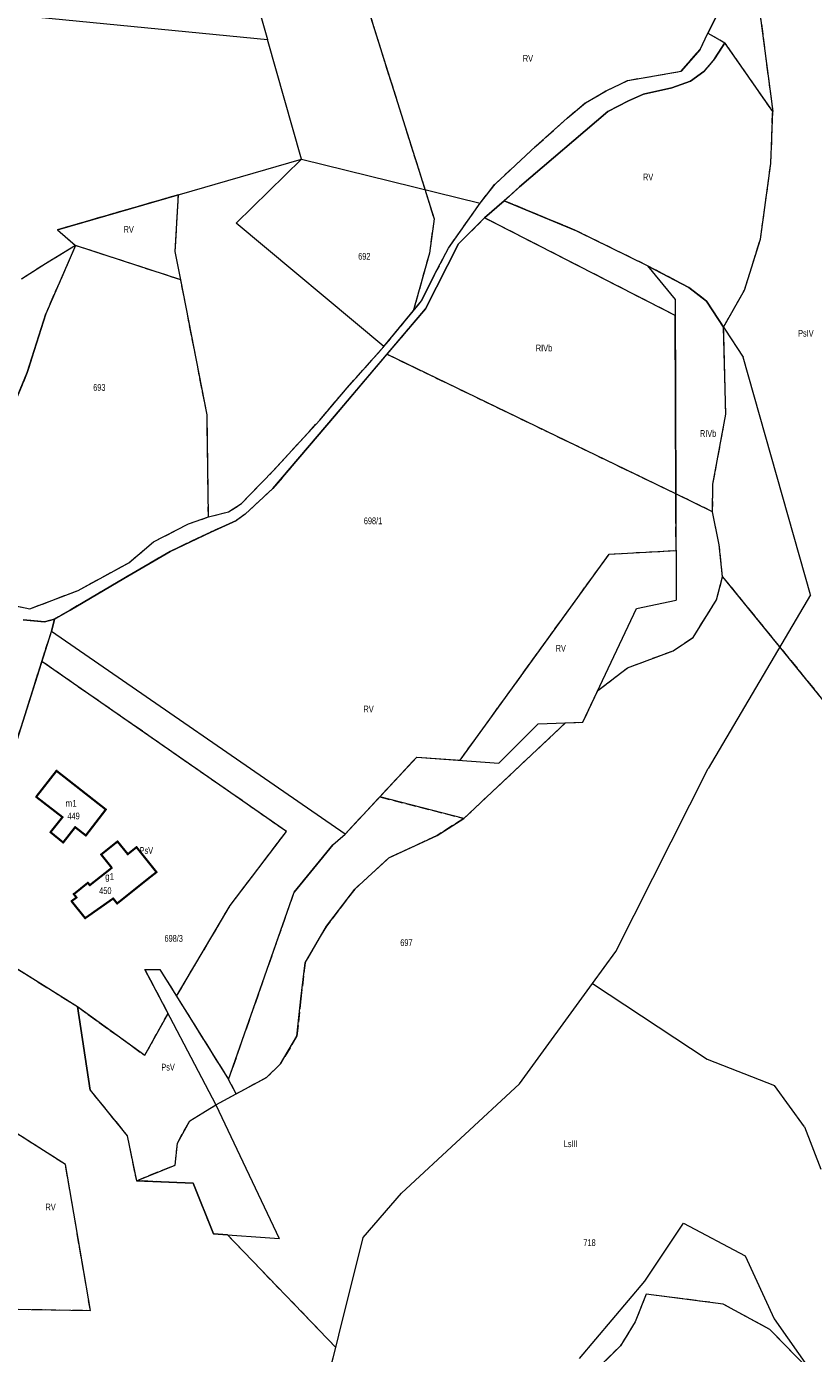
# Model space of a CAD drawing. Header units: metres. Extents: x 7496145 to 7500200, y 5498500 to 5502080.
# Tile 196 of 202: x 7499700 to 7499875, y 5500732 to 5501027. Entities that reach past the tile are written whole.
import ezdxf
from ezdxf.enums import TextEntityAlignment as Align

# ---------------------------------------------------------------- set-up
doc = ezdxf.new("R2010")
doc.units = ezdxf.units.M
doc.header["$MEASUREMENT"] = 0
for name, pattern in [('2.25_0.75', [3, 2.25, -0.75]), ('219-1000', [0]), ('egug-1000', [0])]:
    doc.linetypes.add(name, pattern=pattern)
doc.layers.get('0').update_dxf_attribs({"color": 2, "linetype": 'CONTINUOUS', "lineweight": 5})
for name, color, linetype in [('209-oznaczenie konturu klasyfikacyjnego', 7, 'CONTINUOUS'), ('211-numer działki ewidencyjnej', 7, 'CONTINUOUS'), ('217-kontur klasyfikacyjny', 7, 'CONTINUOUS'), ('218-kontur użytku gruntowego', 7, 'CONTINUOUS'), ('219-działka ewidencyjna', 7, 'CONTINUOUS'), ('312-budynek ewidencyjny', 7, 'CONTINUOUS'), ('312-oznaczenie budynku ewidencyjnego', 7, 'CONTINUOUS'), ('312-oznaczenie budynku ewidencyjnego-Atr117', 7, 'CONTINUOUS'), ('Punkt budynku', 7, 'CONTINUOUS')]:
    doc.layers.add(name, color=color, linetype=linetype)
doc.styles.get("Standard").update_dxf_attribs({"font": 'Working1250', "width": 0.75})

# ---------------------------------------------------------------- blocks, each defined once
blk = doc.blocks.new('PUNKTBUD')
at = {"color": 0}
blk.add_circle((0, 0), 0.09, dxfattribs=at)

msp = doc.modelspace()

# ---------------------------------------------------------------- linework, layer by layer
at = {"layer": '217-kontur klasyfikacyjny', "color": 3, "linetype": '2.25_0.75', "lineweight": 18, "flags": 128}
for points in [[(7499771.43, 5501043.98), (7499790.33, 5500984.01)], [(7499851.22, 5501025.22), (7499855.81, 5501034.38)], [(7499862.34, 5501033.18), (7499865.64, 5501007.86)], [(7499849.48, 5501021.63), (7499851.22, 5501025.22)], [(7499851.22, 5501025.22), (7499854.99, 5501023.13)], [(7499854.99, 5501023.13), (7499852.73, 5501019.56)], [(7499865.64, 5501007.86), (7499854.99, 5501023.13)], [(7499845.28, 5501016.77), (7499849.48, 5501021.63)], [(7499852.73, 5501019.56), (7499850.33, 5501016.76)], [(7499828.58, 5501012.42), (7499833.43, 5501014.76)], [(7499833.43, 5501014.76), (7499845.28, 5501016.77)], [(7499847.38, 5501014.58), (7499843.21, 5501013.08)], [(7499850.33, 5501016.76), (7499847.38, 5501014.58)], [(7499824, 5501009.76), (7499828.58, 5501012.42)], [(7499836.89, 5501011.66), (7499833.55, 5501010.19)], [(7499843.21, 5501013.08), (7499836.89, 5501011.66)], [(7499819.94, 5501006.36), (7499824, 5501009.76)], [(7499833.55, 5501010.19), (7499828.98, 5501007.81)], [(7499828.98, 5501007.81), (7499809.33, 5500991.07)], [(7499812.97, 5501000.14), (7499819.94, 5501006.36)], [(7499865.23, 5500996.27), (7499865.64, 5501007.86)], [(7499803.89, 5500991.71), (7499812.97, 5501000.14)], [(7499862.91, 5500979.46), (7499865.23, 5500996.27)], [(7499800.56, 5500987.44), (7499803.89, 5500991.71)], [(7499809.33, 5500991.07), (7499805.95, 5500988)], [(7499733.47, 5500989.32), (7499706.55, 5500981.55)], [(7499732.78, 5500976.71), (7499733.47, 5500989.32)], [(7499805.95, 5500988), (7499801.56, 5500984.19)], [(7499821.64, 5500981.48), (7499805.95, 5500988)], [(7499793.52, 5500977.46), (7499800.56, 5500987.44)], [(7499790.33, 5500984.01), (7499789.28, 5500976.33)], [(7499801.56, 5500984.19), (7499795.78, 5500978.45)], [(7499843.96, 5500962.52), (7499801.56, 5500984.19)], [(7499706.55, 5500981.55), (7499710.61, 5500978.05)], [(7499837.78, 5500973.57), (7499821.64, 5500981.48)], [(7499859.33, 5500968.12), (7499862.91, 5500979.46)], [(7499710.61, 5500978.05), (7499703.9, 5500973.97)], [(7499710.61, 5500978.05), (7499703.95, 5500962.88)], [(7499734, 5500970.43), (7499710.61, 5500978.05)], [(7499734, 5500970.43), (7499732.78, 5500976.71)], [(7499789.28, 5500976.33), (7499785.69, 5500963.5)], [(7499795.78, 5500978.45), (7499788.39, 5500964.01)], [(7499790.46, 5500971.58), (7499793.52, 5500977.46)], [(7499703.9, 5500973.97), (7499698.58, 5500970.61)], [(7499847, 5500968.7), (7499837.78, 5500973.57)], [(7499739.83, 5500940.42), (7499734, 5500970.43)], [(7499787.56, 5500965.76), (7499790.46, 5500971.58)], [(7499850.91, 5500965.72), (7499847, 5500968.7)], [(7499854.7, 5500959.93), (7499859.33, 5500968.12)], [(7499785.69, 5500963.5), (7499787.56, 5500965.76)], [(7499854.7, 5500959.93), (7499850.91, 5500965.72)], [(7499703.95, 5500962.88), (7499699.85, 5500949.84)], [(7499779.18, 5500955.6), (7499785.69, 5500963.5)], [(7499788.39, 5500964.01), (7499779.81, 5500953.89)], [(7499844.1, 5500922.86), (7499843.96, 5500962.52)], [(7499855.23, 5500940.55), (7499854.7, 5500959.93)], [(7499770.99, 5500946.44), (7499779.18, 5500955.6)], [(7499779.81, 5500953.89), (7499768.18, 5500940.17)], [(7499844.1, 5500922.86), (7499779.81, 5500953.89)], [(7499699.85, 5500949.84), (7499696.2, 5500941)], [(7499764.89, 5500939.27), (7499770.99, 5500946.44)], [(7499852.34, 5500925.03), (7499855.23, 5500940.55)], [(7499740.15, 5500917.74), (7499739.83, 5500940.42)], [(7499754.41, 5500927.83), (7499764.89, 5500939.27)], [(7499768.18, 5500940.17), (7499754.5, 5500924.08)], [(7499747.5, 5500920.72), (7499754.41, 5500927.83)], [(7499754.5, 5500924.08), (7499748.3, 5500918.34)], [(7499844.14, 5500910.29), (7499844.1, 5500922.86)], [(7499852.28, 5500918.91), (7499844.1, 5500922.86)], [(7499852.28, 5500918.91), (7499852.34, 5500925.03)], [(7499744.62, 5500918.87), (7499747.5, 5500920.72)], [(7499735.73, 5500916.23), (7499740.15, 5500917.74)], [(7499740.15, 5500917.74), (7499744.62, 5500918.87)], [(7499748.3, 5500918.34), (7499746.38, 5500916.93)], [(7499853.73, 5500911.53), (7499852.28, 5500918.91)], [(7499727.96, 5500912.18), (7499735.73, 5500916.23)], [(7499740.66, 5500914.38), (7499731.6, 5500910.08)], [(7499746.38, 5500916.93), (7499740.66, 5500914.38)], [(7499722.44, 5500907.58), (7499727.96, 5500912.18)], [(7499854.49, 5500904.47), (7499853.73, 5500911.53)], [(7499731.6, 5500910.08), (7499721.32, 5500904.07)], [(7499796.1, 5500863.69), (7499829.27, 5500909.49)], [(7499829.27, 5500909.49), (7499844.14, 5500910.29)], [(7499649.85, 5500908.08), (7499700.43, 5500897.32)], [(7499711.17, 5500901.41), (7499722.44, 5500907.58)], [(7499721.32, 5500904.07), (7499709.37, 5500897.02)], [(7499853.17, 5500899.34), (7499854.49, 5500904.47)], [(7499854.49, 5500904.47), (7499884.81, 5500867.2)], [(7499700.43, 5500897.32), (7499711.17, 5500901.41)], [(7499847.93, 5500890.99), (7499853.17, 5500899.34)], [(7499709.37, 5500897.02), (7499705.92, 5500895.03)], [(7499703.67, 5500894.42), (7499698.96, 5500894.91)], [(7499705.92, 5500895.03), (7499703.67, 5500894.42)], [(7499705.21, 5500892.28), (7499705.92, 5500895.03)], [(7499703.11, 5500885.63), (7499705.21, 5500892.28)], [(7499843.51, 5500888.03), (7499847.93, 5500890.99)], [(7499833.37, 5500884.23), (7499843.51, 5500888.03)], [(7499694.32, 5500857.86), (7499703.11, 5500885.63)], [(7499757.48, 5500847.86), (7499703.11, 5500885.63)], [(7499826.73, 5500879.16), (7499833.37, 5500884.23)], [(7499823.4, 5500872.11), (7499826.73, 5500879.16)], [(7499796.98, 5500850.77), (7499819.56, 5500871.97)], [(7499819.56, 5500871.97), (7499823.4, 5500872.11)], [(7499778.24, 5500855.54), (7499786.48, 5500864.39)], [(7499786.48, 5500864.39), (7499796.1, 5500863.69)], [(7499770.52, 5500847.25), (7499778.24, 5500855.54)], [(7499778.24, 5500855.54), (7499796.98, 5500850.77)], [(7499796.98, 5500850.77), (7499791.02, 5500846.94)], [(7499745, 5500831.44), (7499757.48, 5500847.86)], [(7499767.8, 5500844.85), (7499770.52, 5500847.25)], [(7499791.02, 5500846.94), (7499780.26, 5500841.98)], [(7499759.24, 5500834.4), (7499767.8, 5500844.85)], [(7499780.26, 5500841.98), (7499772.67, 5500835.01)], [(7499744.63, 5500792.71), (7499759.24, 5500834.4)], [(7499772.67, 5500835.01), (7499766.38, 5500826.8)], [(7499733.05, 5500811.26), (7499745, 5500831.44)], [(7499766.38, 5500826.8), (7499761.64, 5500818.68)], [(7499694.69, 5500819.18), (7499711, 5500808.93)], [(7499731.16, 5500807.4), (7499726.04, 5500817.22)], [(7499726.04, 5500817.22), (7499729.36, 5500817.16)], [(7499729.36, 5500817.16), (7499733.05, 5500811.26)], [(7499761.64, 5500818.68), (7499760.72, 5500810.67)], [(7499733.05, 5500811.26), (7499744.63, 5500792.71)], [(7499711, 5500808.93), (7499725.99, 5500798.12)], [(7499711, 5500808.93), (7499713.85, 5500790.36)], [(7499760.72, 5500810.67), (7499759.83, 5500802.4)], [(7499725.99, 5500798.12), (7499731.16, 5500807.4)], [(7499759.83, 5500802.4), (7499756.17, 5500796.19)], [(7499756.17, 5500796.19), (7499753.05, 5500793.18)], [(7499753.05, 5500793.18), (7499746.33, 5500789.55)], [(7499713.85, 5500790.36), (7499722.07, 5500780.25)], [(7499746.33, 5500789.55), (7499744.63, 5500792.71)], [(7499741.76, 5500787.08), (7499746.33, 5500789.55)], [(7499736, 5500783.58), (7499741.76, 5500787.08)], [(7499708.34, 5500773.87), (7499692.6, 5500783.85)], [(7499733.24, 5500778.61), (7499736, 5500783.58)], [(7499722.07, 5500780.25), (7499724.13, 5500770.26)], [(7499732.76, 5500773.71), (7499733.24, 5500778.61)], [(7499713.89, 5500741.44), (7499708.34, 5500773.87)], [(7499724.13, 5500770.26), (7499732.76, 5500773.71)], [(7499736.78, 5500769.67), (7499724.13, 5500770.26)], [(7499741.31, 5500758.42), (7499736.78, 5500769.67)], [(7499744.4, 5500758.21), (7499741.31, 5500758.42)], [(7499768.47, 5500733.21), (7499744.4, 5500758.21)], [(7499837.5, 5500745.05), (7499835.07, 5500738.87)], [(7499854.6, 5500742.85), (7499837.5, 5500745.05)], [(7499691.93, 5500741.79), (7499713.89, 5500741.44)], [(7499864.98, 5500737.22), (7499854.6, 5500742.85)], [(7499835.07, 5500738.87), (7499831.76, 5500733.58)], [(7499874.32, 5500727.63), (7499864.98, 5500737.22)], [(7499763.74, 5500714.23), (7499768.47, 5500733.21)], [(7499831.76, 5500733.58), (7499825.08, 5500726.95)]]:
    msp.add_lwpolyline(points, dxfattribs=at)
at = {"layer": '218-kontur użytku gruntowego', "color": 3, "linetype": 'egug-1000', "lineweight": 18, "flags": 128}
for points in [[(7499771.43, 5501043.98), (7499790.33, 5500984.01)], [(7499851.22, 5501025.22), (7499855.81, 5501034.38)], [(7499862.34, 5501033.18), (7499865.64, 5501007.86)], [(7499849.48, 5501021.63), (7499851.22, 5501025.22)], [(7499851.22, 5501025.22), (7499854.99, 5501023.13)], [(7499854.99, 5501023.13), (7499852.73, 5501019.56)], [(7499865.64, 5501007.86), (7499854.99, 5501023.13)], [(7499845.28, 5501016.77), (7499849.48, 5501021.63)], [(7499852.73, 5501019.56), (7499850.33, 5501016.76)], [(7499828.58, 5501012.42), (7499833.43, 5501014.76)], [(7499833.43, 5501014.76), (7499845.28, 5501016.77)], [(7499847.38, 5501014.58), (7499843.21, 5501013.08)], [(7499850.33, 5501016.76), (7499847.38, 5501014.58)], [(7499824, 5501009.76), (7499828.58, 5501012.42)], [(7499836.89, 5501011.66), (7499833.55, 5501010.19)], [(7499843.21, 5501013.08), (7499836.89, 5501011.66)], [(7499819.94, 5501006.36), (7499824, 5501009.76)], [(7499833.55, 5501010.19), (7499828.98, 5501007.81)], [(7499828.98, 5501007.81), (7499809.33, 5500991.07)], [(7499812.97, 5501000.14), (7499819.94, 5501006.36)], [(7499865.23, 5500996.27), (7499865.64, 5501007.86)], [(7499803.89, 5500991.71), (7499812.97, 5501000.14)], [(7499862.91, 5500979.46), (7499865.23, 5500996.27)], [(7499800.56, 5500987.44), (7499803.89, 5500991.71)], [(7499809.33, 5500991.07), (7499805.95, 5500988)], [(7499733.47, 5500989.32), (7499706.55, 5500981.55)], [(7499732.78, 5500976.71), (7499733.47, 5500989.32)], [(7499805.95, 5500988), (7499801.56, 5500984.19)], [(7499821.64, 5500981.48), (7499805.95, 5500988)], [(7499793.52, 5500977.46), (7499800.56, 5500987.44)], [(7499790.33, 5500984.01), (7499789.28, 5500976.33)], [(7499801.56, 5500984.19), (7499795.78, 5500978.45)], [(7499843.96, 5500962.52), (7499801.56, 5500984.19)], [(7499706.55, 5500981.55), (7499710.61, 5500978.05)], [(7499837.78, 5500973.57), (7499821.64, 5500981.48)], [(7499859.33, 5500968.12), (7499862.91, 5500979.46)], [(7499710.61, 5500978.05), (7499703.9, 5500973.97)], [(7499710.61, 5500978.05), (7499703.95, 5500962.88)], [(7499734, 5500970.43), (7499710.61, 5500978.05)], [(7499734, 5500970.43), (7499732.78, 5500976.71)], [(7499789.28, 5500976.33), (7499785.69, 5500963.5)], [(7499795.78, 5500978.45), (7499788.39, 5500964.01)], [(7499790.46, 5500971.58), (7499793.52, 5500977.46)], [(7499703.9, 5500973.97), (7499698.58, 5500970.61)], [(7499847, 5500968.7), (7499837.78, 5500973.57)], [(7499739.83, 5500940.42), (7499734, 5500970.43)], [(7499787.56, 5500965.76), (7499790.46, 5500971.58)], [(7499850.91, 5500965.72), (7499847, 5500968.7)], [(7499854.7, 5500959.93), (7499859.33, 5500968.12)], [(7499785.69, 5500963.5), (7499787.56, 5500965.76)], [(7499854.7, 5500959.93), (7499850.91, 5500965.72)], [(7499703.95, 5500962.88), (7499699.85, 5500949.84)], [(7499779.18, 5500955.6), (7499785.69, 5500963.5)], [(7499788.39, 5500964.01), (7499779.81, 5500953.89)], [(7499844.1, 5500922.86), (7499843.96, 5500962.52)], [(7499855.23, 5500940.55), (7499854.7, 5500959.93)], [(7499770.99, 5500946.44), (7499779.18, 5500955.6)], [(7499779.81, 5500953.89), (7499768.18, 5500940.17)], [(7499844.1, 5500922.86), (7499779.81, 5500953.89)], [(7499699.85, 5500949.84), (7499696.2, 5500941)], [(7499764.89, 5500939.27), (7499770.99, 5500946.44)], [(7499852.34, 5500925.03), (7499855.23, 5500940.55)], [(7499740.15, 5500917.74), (7499739.83, 5500940.42)], [(7499754.41, 5500927.83), (7499764.89, 5500939.27)], [(7499768.18, 5500940.17), (7499754.5, 5500924.08)], [(7499747.5, 5500920.72), (7499754.41, 5500927.83)], [(7499754.5, 5500924.08), (7499748.3, 5500918.34)], [(7499844.14, 5500910.29), (7499844.1, 5500922.86)], [(7499852.28, 5500918.91), (7499844.1, 5500922.86)], [(7499852.28, 5500918.91), (7499852.34, 5500925.03)], [(7499744.62, 5500918.87), (7499747.5, 5500920.72)], [(7499735.73, 5500916.23), (7499740.15, 5500917.74)], [(7499740.15, 5500917.74), (7499744.62, 5500918.87)], [(7499748.3, 5500918.34), (7499746.38, 5500916.93)], [(7499853.73, 5500911.53), (7499852.28, 5500918.91)], [(7499727.96, 5500912.18), (7499735.73, 5500916.23)], [(7499740.66, 5500914.38), (7499731.6, 5500910.08)], [(7499746.38, 5500916.93), (7499740.66, 5500914.38)], [(7499722.44, 5500907.58), (7499727.96, 5500912.18)], [(7499854.49, 5500904.47), (7499853.73, 5500911.53)], [(7499731.6, 5500910.08), (7499721.32, 5500904.07)], [(7499796.1, 5500863.69), (7499829.27, 5500909.49)], [(7499829.27, 5500909.49), (7499844.14, 5500910.29)], [(7499649.85, 5500908.08), (7499700.43, 5500897.32)], [(7499711.17, 5500901.41), (7499722.44, 5500907.58)], [(7499721.32, 5500904.07), (7499709.37, 5500897.02)], [(7499853.17, 5500899.34), (7499854.49, 5500904.47)], [(7499854.49, 5500904.47), (7499884.81, 5500867.2)], [(7499700.43, 5500897.32), (7499711.17, 5500901.41)], [(7499847.93, 5500890.99), (7499853.17, 5500899.34)], [(7499709.37, 5500897.02), (7499705.92, 5500895.03)], [(7499703.67, 5500894.42), (7499698.96, 5500894.91)], [(7499705.92, 5500895.03), (7499703.67, 5500894.42)], [(7499705.21, 5500892.28), (7499705.92, 5500895.03)], [(7499703.11, 5500885.63), (7499705.21, 5500892.28)], [(7499843.51, 5500888.03), (7499847.93, 5500890.99)], [(7499833.37, 5500884.23), (7499843.51, 5500888.03)], [(7499694.32, 5500857.86), (7499703.11, 5500885.63)], [(7499757.48, 5500847.86), (7499703.11, 5500885.63)], [(7499826.73, 5500879.16), (7499833.37, 5500884.23)], [(7499823.4, 5500872.11), (7499826.73, 5500879.16)], [(7499796.98, 5500850.77), (7499819.56, 5500871.97)], [(7499819.56, 5500871.97), (7499823.4, 5500872.11)], [(7499778.24, 5500855.54), (7499786.48, 5500864.39)], [(7499786.48, 5500864.39), (7499796.1, 5500863.69)], [(7499770.52, 5500847.25), (7499778.24, 5500855.54)], [(7499796.98, 5500850.77), (7499778.24, 5500855.54)], [(7499791.02, 5500846.94), (7499796.98, 5500850.77)], [(7499745, 5500831.44), (7499757.48, 5500847.86)], [(7499767.8, 5500844.85), (7499770.52, 5500847.25)], [(7499780.26, 5500841.98), (7499791.02, 5500846.94)], [(7499759.24, 5500834.4), (7499767.8, 5500844.85)], [(7499772.67, 5500835.01), (7499780.26, 5500841.98)], [(7499744.63, 5500792.71), (7499759.24, 5500834.4)], [(7499766.38, 5500826.8), (7499772.67, 5500835.01)], [(7499733.05, 5500811.26), (7499745, 5500831.44)], [(7499761.64, 5500818.68), (7499766.38, 5500826.8)], [(7499694.69, 5500819.18), (7499711, 5500808.93)], [(7499731.16, 5500807.4), (7499726.04, 5500817.22)], [(7499726.04, 5500817.22), (7499729.36, 5500817.16)], [(7499729.36, 5500817.16), (7499733.05, 5500811.26)], [(7499760.72, 5500810.67), (7499761.64, 5500818.68)], [(7499733.05, 5500811.26), (7499744.63, 5500792.71)], [(7499711, 5500808.93), (7499725.99, 5500798.12)], [(7499711, 5500808.93), (7499713.85, 5500790.36)], [(7499759.83, 5500802.4), (7499760.72, 5500810.67)], [(7499725.99, 5500798.12), (7499731.16, 5500807.4)], [(7499756.17, 5500796.19), (7499759.83, 5500802.4)], [(7499753.05, 5500793.18), (7499756.17, 5500796.19)], [(7499746.33, 5500789.55), (7499753.05, 5500793.18)], [(7499713.85, 5500790.36), (7499722.07, 5500780.25)], [(7499746.33, 5500789.55), (7499744.63, 5500792.71)], [(7499741.76, 5500787.08), (7499746.33, 5500789.55)], [(7499736, 5500783.58), (7499741.76, 5500787.08)], [(7499708.34, 5500773.87), (7499692.6, 5500783.85)], [(7499733.24, 5500778.61), (7499736, 5500783.58)], [(7499722.07, 5500780.25), (7499724.13, 5500770.26)], [(7499732.76, 5500773.71), (7499733.24, 5500778.61)], [(7499713.89, 5500741.44), (7499708.34, 5500773.87)], [(7499724.13, 5500770.26), (7499732.76, 5500773.71)], [(7499736.78, 5500769.67), (7499724.13, 5500770.26)], [(7499741.31, 5500758.42), (7499736.78, 5500769.67)], [(7499744.4, 5500758.21), (7499741.31, 5500758.42)], [(7499768.47, 5500733.21), (7499744.4, 5500758.21)], [(7499837.5, 5500745.05), (7499835.07, 5500738.87)], [(7499854.6, 5500742.85), (7499837.5, 5500745.05)], [(7499691.93, 5500741.79), (7499713.89, 5500741.44)], [(7499864.98, 5500737.22), (7499854.6, 5500742.85)], [(7499835.07, 5500738.87), (7499831.76, 5500733.58)], [(7499874.32, 5500727.63), (7499864.98, 5500737.22)], [(7499763.74, 5500714.23), (7499768.47, 5500733.21)], [(7499831.76, 5500733.58), (7499825.08, 5500726.95)]]:
    msp.add_lwpolyline(points, dxfattribs=at)
at = {"layer": '219-działka ewidencyjna', "color": 3, "linetype": '219-1000', "lineweight": 18, "flags": 128}
for points in [[(7499744.61, 5501054.1), (7499753.25, 5501023.83)], [(7499855.81, 5501034.38), (7499851.22, 5501025.22)], [(7499693.13, 5501029.72), (7499753.25, 5501023.83)], [(7499760.82, 5500997.21), (7499753.25, 5501023.83)], [(7499849.48, 5501021.63), (7499851.22, 5501025.22)], [(7499851.22, 5501025.22), (7499854.99, 5501023.13)], [(7499852.73, 5501019.56), (7499854.99, 5501023.13)], [(7499849.48, 5501021.63), (7499845.28, 5501016.77)], [(7499852.73, 5501019.56), (7499850.33, 5501016.76)], [(7499828.58, 5501012.42), (7499833.43, 5501014.76)], [(7499833.43, 5501014.76), (7499845.28, 5501016.77)], [(7499843.21, 5501013.08), (7499847.38, 5501014.58)], [(7499847.38, 5501014.58), (7499850.33, 5501016.76)], [(7499824, 5501009.76), (7499828.58, 5501012.42)], [(7499833.55, 5501010.19), (7499836.89, 5501011.66)], [(7499836.89, 5501011.66), (7499843.21, 5501013.08)], [(7499819.94, 5501006.36), (7499824, 5501009.76)], [(7499828.98, 5501007.81), (7499833.55, 5501010.19)], [(7499809.33, 5500991.07), (7499828.98, 5501007.81)], [(7499812.97, 5501000.14), (7499819.94, 5501006.36)], [(7499812.97, 5501000.14), (7499803.89, 5500991.71)], [(7499706.55, 5500981.55), (7499760.82, 5500997.21)], [(7499760.82, 5500997.21), (7499746.33, 5500983.02)], [(7499760.82, 5500997.21), (7499800.56, 5500987.44)], [(7499800.56, 5500987.44), (7499803.89, 5500991.71)], [(7499809.33, 5500991.07), (7499805.95, 5500988)], [(7499801.56, 5500984.19), (7499805.95, 5500988)], [(7499805.95, 5500988), (7499821.64, 5500981.48)], [(7499793.52, 5500977.46), (7499800.56, 5500987.44)], [(7499779.18, 5500955.6), (7499746.33, 5500983.02)], [(7499795.78, 5500978.45), (7499801.56, 5500984.19)], [(7499706.55, 5500981.55), (7499710.61, 5500978.05)], [(7499837.78, 5500973.57), (7499821.64, 5500981.48)], [(7499710.61, 5500978.05), (7499703.95, 5500962.88)], [(7499788.39, 5500964.01), (7499795.78, 5500978.45)], [(7499790.46, 5500971.58), (7499793.52, 5500977.46)], [(7499837.78, 5500973.57), (7499847, 5500968.7)], [(7499837.78, 5500973.57), (7499843.95, 5500966.03)], [(7499790.46, 5500971.58), (7499787.56, 5500965.76)], [(7499847, 5500968.7), (7499850.91, 5500965.72)], [(7499779.18, 5500955.6), (7499787.56, 5500965.76)], [(7499843.95, 5500966.03), (7499844.18, 5500899.26)], [(7499850.91, 5500965.72), (7499859.07, 5500953.25)], [(7499699.85, 5500949.84), (7499703.95, 5500962.88)], [(7499768.18, 5500940.17), (7499788.39, 5500964.01)], [(7499779.18, 5500955.6), (7499770.99, 5500946.44)], [(7499874.08, 5500900.44), (7499859.07, 5500953.25)], [(7499696.2, 5500941), (7499699.85, 5500949.84)], [(7499764.89, 5500939.27), (7499770.99, 5500946.44)], [(7499754.41, 5500927.83), (7499764.89, 5500939.27)], [(7499754.5, 5500924.08), (7499768.18, 5500940.17)], [(7499747.5, 5500920.72), (7499754.41, 5500927.83)], [(7499748.3, 5500918.34), (7499754.5, 5500924.08)], [(7499744.62, 5500918.87), (7499747.5, 5500920.72)], [(7499735.73, 5500916.23), (7499740.15, 5500917.74)], [(7499740.15, 5500917.74), (7499744.62, 5500918.87)], [(7499748.3, 5500918.34), (7499746.38, 5500916.93)], [(7499727.96, 5500912.18), (7499735.73, 5500916.23)], [(7499731.6, 5500910.08), (7499740.66, 5500914.38)], [(7499740.66, 5500914.38), (7499746.38, 5500916.93)], [(7499722.44, 5500907.58), (7499727.96, 5500912.18)], [(7499721.32, 5500904.07), (7499731.6, 5500910.08)], [(7499649.85, 5500908.08), (7499700.43, 5500897.32)], [(7499711.17, 5500901.41), (7499722.44, 5500907.58)], [(7499709.37, 5500897.02), (7499721.32, 5500904.07)], [(7499700.43, 5500897.32), (7499711.17, 5500901.41)], [(7499835.32, 5500897.38), (7499844.18, 5500899.26)], [(7499874.08, 5500900.44), (7499851.28, 5500861.84)], [(7499705.92, 5500895.03), (7499709.37, 5500897.02)], [(7499823.4, 5500872.11), (7499835.32, 5500897.38)], [(7499698.96, 5500894.91), (7499703.67, 5500894.42)], [(7499703.67, 5500894.42), (7499705.92, 5500895.03)], [(7499705.92, 5500895.03), (7499705.21, 5500892.28)], [(7499690.82, 5500846.8), (7499705.21, 5500892.28)], [(7499770.52, 5500847.25), (7499705.21, 5500892.28)], [(7499813.51, 5500871.75), (7499804.7, 5500863.06)], [(7499813.51, 5500871.75), (7499823.4, 5500872.11)], [(7499770.52, 5500847.25), (7499786.48, 5500864.39)], [(7499786.48, 5500864.39), (7499804.7, 5500863.06)], [(7499830.73, 5500821.18), (7499851.28, 5500861.84)], [(7499767.8, 5500844.85), (7499770.52, 5500847.25)], [(7499767.8, 5500844.85), (7499759.24, 5500834.4)], [(7499744.63, 5500792.71), (7499759.24, 5500834.4)], [(7499825.56, 5500814.08), (7499830.73, 5500821.18)], [(7499694.69, 5500819.18), (7499711, 5500808.93)], [(7499726.04, 5500817.22), (7499741.76, 5500787.08)], [(7499726.04, 5500817.22), (7499729.36, 5500817.16)], [(7499729.36, 5500817.16), (7499744.63, 5500792.71)], [(7499809.33, 5500791.8), (7499825.56, 5500814.08)], [(7499825.56, 5500814.08), (7499851.09, 5500797.25)], [(7499713.85, 5500790.36), (7499711, 5500808.93)], [(7499851.09, 5500797.25), (7499866, 5500791.39)], [(7499713.85, 5500790.36), (7499722.07, 5500780.25)], [(7499809.33, 5500791.8), (7499783.09, 5500767.5)], [(7499872.74, 5500782.24), (7499866, 5500791.39)], [(7499741.76, 5500787.08), (7499755.86, 5500757.41)], [(7499872.74, 5500782.24), (7499876.34, 5500772.79)], [(7499722.07, 5500780.25), (7499724.13, 5500770.26)], [(7499724.13, 5500770.26), (7499736.78, 5500769.67)], [(7499736.78, 5500769.67), (7499741.31, 5500758.42)], [(7499774.54, 5500757.62), (7499783.09, 5500767.5)], [(7499837.22, 5500747.91), (7499845.81, 5500760.85)], [(7499845.81, 5500760.85), (7499859.5, 5500753.58)], [(7499741.31, 5500758.42), (7499755.86, 5500757.41)], [(7499763.74, 5500714.23), (7499774.54, 5500757.62)], [(7499859.5, 5500753.58), (7499865.98, 5500739.58)], [(7499822.68, 5500730.74), (7499837.22, 5500747.91)], [(7499865.98, 5500739.58), (7499874.32, 5500727.63)]]:
    msp.add_lwpolyline(points, dxfattribs=at)
at = {"layer": '312-budynek ewidencyjny', "color": 7, "linetype": 'Continuous', "lineweight": 35, "flags": 128}
for points in [[(7499701.87, 5500855.58), (7499706.37, 5500861.34)], [(7499706.37, 5500861.34), (7499717.34, 5500852.75)], [(7499707.67, 5500851.03), (7499701.87, 5500855.58)], [(7499717.34, 5500852.75), (7499712.89, 5500846.97)], [(7499705.02, 5500847.67), (7499707.67, 5500851.03)], [(7499707.84, 5500845.41), (7499705.02, 5500847.67)], [(7499710.53, 5500848.8), (7499707.84, 5500845.41)], [(7499712.89, 5500846.97), (7499710.53, 5500848.8)], [(7499716.29, 5500842.73), (7499719.95, 5500845.63)], [(7499719.95, 5500845.63), (7499722.2, 5500842.8)], [(7499722.2, 5500842.8), (7499724.17, 5500844.37)], [(7499724.17, 5500844.37), (7499728.59, 5500838.8)], [(7499718.63, 5500839.77), (7499716.29, 5500842.73)], [(7499713.79, 5500835.93), (7499718.63, 5500839.77)], [(7499728.59, 5500838.8), (7499726.62, 5500837.24)], [(7499710.18, 5500833.96), (7499713.32, 5500836.47)], [(7499713.32, 5500836.47), (7499713.79, 5500835.93)], [(7499726.62, 5500837.24), (7499719.85, 5500831.86)], [(7499709.73, 5500832.34), (7499710.8, 5500833.17)], [(7499712.73, 5500828.58), (7499709.73, 5500832.34)], [(7499710.8, 5500833.17), (7499710.18, 5500833.96)], [(7499718.97, 5500832.95), (7499712.73, 5500828.58)], [(7499719.85, 5500831.86), (7499718.97, 5500832.95)]]:
    msp.add_lwpolyline(points, dxfattribs=at)

# ---------------------------------------------------------------- block references
at = {"layer": 'Punkt budynku', "color": 5, "linetype": 'Continuous', "lineweight": 13}
for p in [(7499706.37, 5500861.34), (7499701.87, 5500855.58), (7499717.34, 5500852.75), (7499707.67, 5500851.03), (7499705.02, 5500847.67), (7499710.53, 5500848.8), (7499712.89, 5500846.97), (7499707.84, 5500845.41), (7499719.95, 5500845.63), (7499724.17, 5500844.37), (7499716.29, 5500842.73), (7499722.2, 5500842.8), (7499718.63, 5500839.77), (7499728.59, 5500838.8), (7499713.32, 5500836.47), (7499713.79, 5500835.93), (7499726.62, 5500837.24), (7499709.73, 5500832.34), (7499710.18, 5500833.96), (7499710.8, 5500833.17), (7499718.97, 5500832.95), (7499719.85, 5500831.86), (7499712.73, 5500828.58)]:
    msp.add_blockref('PUNKTBUD', p, dxfattribs=at)

# ---------------------------------------------------------------- texts
at = {"layer": '209-oznaczenie konturu klasyfikacyjnego', "color": 3, "linetype": 'Continuous', "lineweight": 18, "width": 0.79}
for s, p in [('RV', (7499810.07, 5501018.89)), ('RV', (7499836.8, 5500992.53)), ('RV', (7499721.28, 5500980.88)), ('PsIV', (7499871.29, 5500957.8)), ('RIVb', (7499812.96, 5500954.53)), ('RIVb', (7499849.45, 5500935.54)), ('RV', (7499817.37, 5500887.82)), ('RV', (7499774.63, 5500874.3)), ('PsV', (7499724.85, 5500842.88)), ('PsV', (7499729.67, 5500794.74)), ('LsIII', (7499819.16, 5500777.72)), ('RV', (7499703.91, 5500763.65))]:
    msp.add_text(s, height=1.5, dxfattribs=at).set_placement(p)
at = {"layer": '211-numer działki ewidencyjnej', "color": 3, "linetype": 'Continuous', "lineweight": 18, "width": 0.79}
for s, p in [('692', (7499773.45, 5500976.41)), ('693', (7499714.52, 5500947.27)), ('698/1', (7499774.7, 5500917.63)), ('698/3', (7499730.37, 5500824.85)), ('697', (7499782.81, 5500823.9)), ('718', (7499823.54, 5500757.24))]:
    msp.add_text(s, height=1.5, dxfattribs=at).set_placement(p, align=Align.TOP_LEFT)
at = {"layer": '312-oznaczenie budynku ewidencyjnego', "color": 7, "linetype": 'Continuous', "lineweight": 18, "width": 0.79}
for s, p in [('449', (7499708.8, 5500852.04)), ('450', (7499715.86, 5500835.45))]:
    msp.add_text(s, height=1.5, dxfattribs=at).set_placement(p, align=Align.TOP_LEFT)
at = {"layer": '312-oznaczenie budynku ewidencyjnego-Atr117', "color": 7, "width": 0.9}
for s, p in [('m1', (7499709.61, 5500853.38)), ('g1', (7499718.18, 5500837.11))]:
    msp.add_text(s, height=1.5, dxfattribs=at).set_placement(p, align=Align.CENTER)

doc.saveas('drawing.dxf')
